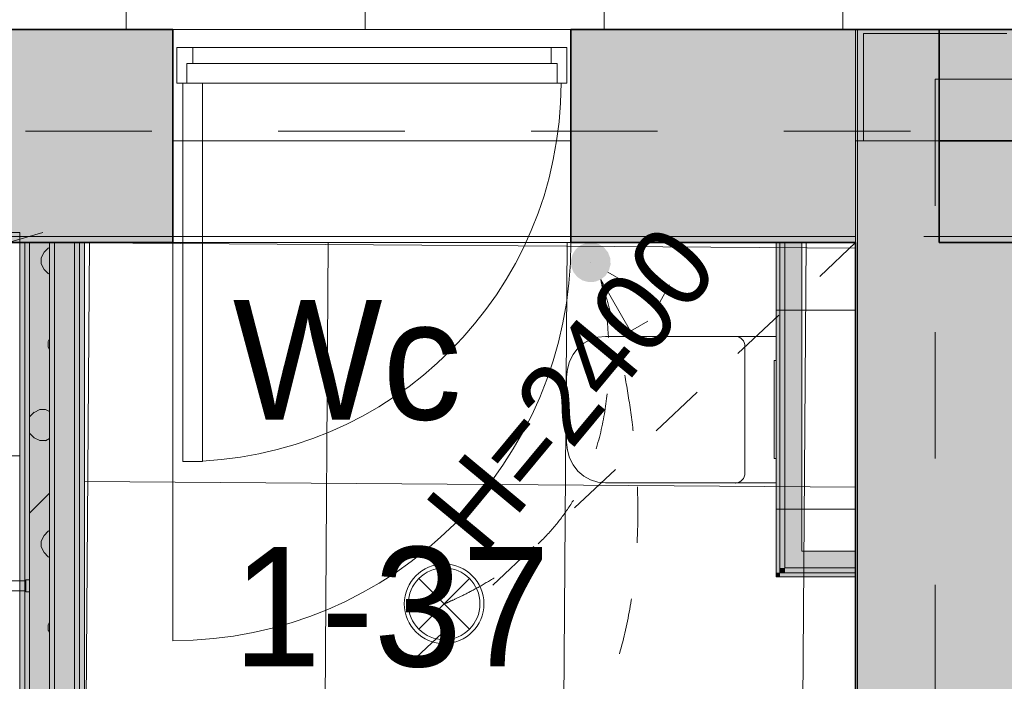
# Model space of a CAD drawing. Header units: millimetres. Extents: x -2932 to 42461, y -10716 to 17298.
# Tile 116 of 168: x 28330 to 30803, y 4883 to 6545. Entities that reach past the tile are written whole.
import ezdxf

# ---------------------------------------------------------------- set-up
doc = ezdxf.new("R2010")
doc.units = ezdxf.units.MM
doc.header["$MEASUREMENT"] = 0
for name, pattern in [('Aligning Line', [635, 317.5, -317.5]), ('Dash', [635, 317.5, -317.5]), ('Dashed', [423.333333, 211.666667, -211.666667]), ('Small Dashed', [282.222222, 141.111111, -141.111111])]:
    doc.linetypes.add(name, pattern=pattern)
for name, color, linetype, lineweight in [('0_Pen_No__2', 8, 'Continuous', 15), ('_Tuletõkketsoon_Pen_No__20', 1, 'Continuous', 0), ('A-FLOR.IFC Model_Pen_No__2', 8, 'Continuous', 15), ('ARCHICAD Doors_Pen_No__19', 255, 'Continuous', 0), ('ARCHICAD Zone Stamps_Pen_No__1', 7, 'Continuous', 13), ('Common Edges_Pen_No__1', 7, 'Continuous', 13), ('Cut Pattern-1_Pen_No__2', 8, 'Continuous', 15), ('Cut Pattern-3_Pen_No__1', 7, 'Continuous', 13), ('Doors-1_Pen_No__1', 7, 'Continuous', 13), ('Doors_Pen_No__1', 7, 'Continuous', 13), ('Grids-2_Pen_No__1', 7, 'Continuous', 13), ('I-WALL.IFC Model_Pen_No__1', 7, 'Continuous', 13), ('I-WALL.IFC Model_Pen_No__2', 8, 'Continuous', 15), ('I-WALL.IFC Model_Pen_No__27', 7, 'Continuous', 35), ('Plan Swing_Pen_No__1', 7, 'Continuous', 13), ('SA_LAGI_Pen_No__1', 7, 'Continuous', 13), ('SA_LAGI_Pen_No__2', 8, 'Continuous', 15), ('SA_SANTEHNIKA_Pen_No__2', 8, 'Continuous', 15), ('SA_VALGUSTI_Pen_No__20', 1, 'Continuous', 0), ('SA_Valgustus_Pen_No__20', 1, 'Continuous', 0), ('Walls-1_Pen_No__1', 7, 'Continuous', 13), ('Walls_Pen_No__1', 7, 'Continuous', 13)]:
    doc.layers.add(name, color=color, linetype=linetype, lineweight=lineweight)
doc.layers.add('I-WALL.IFC Model', color=7, linetype='Continuous')
doc.layers.add('SA_LAGI_Pen_No__102', color=7, linetype='Continuous', lineweight=13, true_color=0xcccccc)
doc.styles.add('GENERATED_STYLE_1', font='txt', dxfattribs={"width": 0.95})
pattern_1 = [(45, (-3e-10, 2e-10), (0, 35.35534), [0.99999, -48.99987]), (315, (3.89, 0.707), (0, 35.35534), [0.99999, -48.99987]), (90, (-0.354, -2.12), (-35.35528, 0), [1.06066, -34.29462]), (71.565, (-0.354, -1.061), (3.16e-05, 35.3553043), [1.118075, -110.685214]), (288.435, (4.596, 2e-10), (-3.16e-05, 35.3553043), [1.118075, -110.685214]), (270, (4.95, -1.06), (35.35528, 0), [1.06066, -34.29462]), (251.565, (4.95, -2.121), (3.16e-05, 35.3553043), [1.118075, -110.685214]), (225, (4.596, -3.182), (0, 35.35534), [0.99999, -48.99987]), (161.565, (1.768, -4.243), (-141.4210514, 35.355386), [1.118075, -110.685214]), (135, (0.707, -3.89), (0, 35.35534), [0.99999, -48.99987]), (108.435, (-3e-10, -3.182), (-3.16e-05, 35.3553043), [1.118075, -110.685214]), (180, (2.83, -4.243), (0, 35.35528), [1.06066, -34.29462]), (198.435, (3.889, -3.889), (141.4210514, 35.355386), [1.118075, -110.685214]), (0, (-7.778, -10.253), (0, 35.35528), [1.06066, -34.29462]), (90, (-9.9, -13.435), (-35.35528, 0), [1.06066, -34.29462]), (71.565, (-9.9, -12.374), (3.16e-05, 35.3553043), [1.118075, -110.685214]), (45, (-9.546, -11.314), (0, 35.35534), [0.99999, -48.99987]), (315, (-5.657, -10.607), (0, 35.35534), [0.99999, -48.99987]), (288.435, (-4.95, -11.314), (-3.16e-05, 35.3553043), [1.118075, -110.685214]), (270, (-4.596, -12.374), (35.35528, 0), [1.06066, -34.29462]), (251.565, (-4.596, -13.435), (3.16e-05, 35.3553043), [1.118075, -110.685214]), (225, (-4.95, -14.496), (0, 35.35534), [0.99999, -48.99987]), (161.565, (-7.778, -15.556), (-141.4210514, 35.355386), [1.118075, -110.685214]), (135, (-8.84, -15.203), (0, 35.35534), [0.99999, -48.99987]), (108.435, (-9.546, -14.496), (-3.16e-05, 35.3553043), [1.118075, -110.685214]), (180, (-6.718, -15.556), (0, 35.35528), [1.06066, -34.29462]), (198.435, (-5.657, -15.203), (141.4210514, 35.355386), [1.118075, -110.685214]), (18.435, (-8.839, -10.607), (70.710443, 35.3553227), [1.118075, -110.685214]), (341.565, (-6.718, -10.253), (-70.710443, 35.3553227), [1.118075, -110.685214]), (0, (13.08, -8.485), (0, 35.35528), [1.06066, -34.29462]), (90, (10.96, -11.667), (-35.35528, 0), [1.06066, -34.29462]), (71.565, (10.96, -10.607), (3.16e-05, 35.3553043), [1.118075, -110.685214]), (45, (11.314, -9.546), (0, 35.35534), [0.99999, -48.99987]), (315, (15.203, -8.84), (0, 35.35534), [0.99999, -48.99987]), (288.435, (15.91, -9.546), (-3.16e-05, 35.3553043), [1.118075, -110.685214]), (270, (16.263, -10.607), (35.35528, 0), [1.06066, -34.29462]), (251.565, (16.263, -11.667), (3.16e-05, 35.3553043), [1.118075, -110.685214]), (225, (15.91, -12.728), (0, 35.35534), [0.99999, -48.99987]), (161.565, (13.081, -13.789), (-141.4210514, 35.355386), [1.118075, -110.685214]), (135, (12.02, -13.435), (0, 35.35534), [0.99999, -48.99987]), (108.435, (11.314, -12.728), (-3.16e-05, 35.3553043), [1.118075, -110.685214]), (180, (14.142, -13.79), (0, 35.35528), [1.06066, -34.29462]), (198.435, (15.203, -13.435), (141.4210514, 35.355386), [1.118075, -110.685214]), (18.435, (12.021, -8.839), (70.710443, 35.3553227), [1.118075, -110.685214]), (341.565, (14.142, -8.485), (-70.710443, 35.3553227), [1.118075, -110.685214]), (0, (1.768, 1.06), (0, 35.35528), [1.06066, -34.29462]), (18.435, (0.707, 0.707), (70.710443, 35.3553227), [1.118075, -110.685214]), (341.565, (2.828, 1.061), (-70.710443, 35.3553227), [1.118075, -110.685214]), (0, (-5.657, 13.79), (0, 35.35528), [1.06066, -34.29462]), (90, (-7.778, 10.607), (-35.35528, 0), [1.06066, -34.29462]), (71.565, (-7.778, 11.667), (3.16e-05, 35.3553043), [1.118075, -110.685214]), (45, (-7.425, 12.728), (0, 35.35534), [0.99999, -48.99987]), (315, (-3.536, 13.435), (0, 35.35534), [0.99999, -48.99987]), (288.435, (-2.828, 12.728), (-3.16e-05, 35.3553043), [1.118075, -110.685214]), (270, (-2.475, 11.667), (35.35528, 0), [1.06066, -34.29462]), (251.565, (-2.475, 10.607), (3.16e-05, 35.3553043), [1.118075, -110.685214]), (225, (-2.828, 9.546), (0, 35.35534), [0.99999, -48.99987]), (161.565, (-5.657, 8.485), (-141.4210514, 35.355386), [1.118075, -110.685214]), (135, (-6.718, 8.84), (0, 35.35534), [0.99999, -48.99987]), (108.435, (-7.425, 9.546), (-3.16e-05, 35.3553043), [1.118075, -110.685214]), (180, (-4.596, 8.485), (0, 35.35528), [1.06066, -34.29462]), (198.435, (-3.536, 8.839), (141.4210514, 35.355386), [1.118075, -110.685214]), (18.435, (-6.718, 13.435), (70.710443, 35.3553227), [1.118075, -110.685214]), (341.565, (-4.596, 13.789), (-70.710443, 35.3553227), [1.118075, -110.685214]), (0, (9.546, 10.96), (0, 35.35528), [1.06066, -34.29462]), (90, (7.425, 7.778), (-35.35528, 0), [1.06066, -34.29462]), (71.565, (7.425, 8.839), (3.16e-05, 35.3553043), [1.118075, -110.685214]), (45, (7.778, 9.9), (0, 35.35534), [0.99999, -48.99987]), (315, (11.667, 10.607), (0, 35.35534), [0.99999, -48.99987]), (288.435, (12.374, 9.9), (-3.16e-05, 35.3553043), [1.118075, -110.685214]), (270, (12.728, 8.84), (35.35528, 0), [1.06066, -34.29462]), (251.565, (12.728, 7.778), (3.16e-05, 35.3553043), [1.118075, -110.685214]), (225, (12.374, 6.718), (0, 35.35534), [0.99999, -48.99987]), (161.565, (9.546, 5.657), (-141.4210514, 35.355386), [1.118075, -110.685214]), (135, (8.485, 6.01), (0, 35.35534), [0.99999, -48.99987]), (108.435, (7.778, 6.718), (-3.16e-05, 35.3553043), [1.118075, -110.685214]), (180, (10.607, 5.657), (0, 35.35528), [1.06066, -34.29462]), (198.435, (11.667, 6.01), (141.4210514, 35.355386), [1.118075, -110.685214]), (18.435, (8.485, 10.607), (70.710443, 35.3553227), [1.118075, -110.685214]), (341.565, (10.607, 10.96), (-70.710443, 35.3553227), [1.118075, -110.685214])]

msp = doc.modelspace()

# ---------------------------------------------------------------- hatches: boundary and pattern name
at = {"layer": 'Cut Pattern-1_Pen_No__2', "linetype": 'Continuous', "lineweight": 15}
for points in [[(28715, 6520), (25770, 6520), (25770, 5985), (28715, 5985)], [(30830, 6520), (29715, 6520), (29715, 5985), (30830, 5985)], [(30430, 0), (30830, 0), (30830, 5985), (30430, 5985)]]:
    msp.add_hatch(color=8, dxfattribs=at).paths.add_polyline_path(points)
h = msp.add_hatch(dxfattribs=at)
h.set_pattern_fill('FP_19_0001', color=8, style=0, pattern_type=2)
h.set_pattern_definition([(180, (-3e-10, 2e-10), (355.6, 355.6), [14.224, -696.974]), (90, (-46.23, 32), (355.6, 355.6), [14.224, -696.974]), (225, (24.9, 17.8), (-355.599, 355.599), [15.087, -487.807]), (206.565, (14.22, 7.11), (355.6, 355.5993), [15.9035, -1574.3865]), (63.435, (-46.23, 46.23), (355.5993, 355.6), [15.9035, -1574.3865]), (45, (-39.1, 60.45), (-355.599, 355.599), [15.087, -487.807]), (26.565, (-28.45, 71.12), (355.6, 355.5993), [15.9035, -1574.3865]), (360, (-14.22, 78.23), (355.6, 355.6), [14.224, -696.974]), (296.565, (24.89, 60.45), (-1066.7965, 1777.9974), [15.9035, -1574.3865]), (270, (32, 46.23), (355.6, 355.6), [14.224, -696.974]), (243.435, (32, 32), (355.5993, 355.6), [15.9035, -1574.3865]), (315, (14.2, 71.1), (355.599, 355.599), [15.087, -487.807]), (333.435, (-3e-10, 78.23), (-1777.9974, 1066.7965), [15.9035, -1574.3865]), (135, (181.36, 24.9), (355.599, 355.599), [15.087, -487.807]), (225, (234.7, 35.56), (-355.599, 355.599), [15.087, -487.807]), (206.565, (224.03, 24.9), (355.6, 355.5993), [15.9035, -1574.3865]), (180, (209.8, 17.78), (355.6, 355.6), [14.224, -696.974]), (90, (163.58, 49.8), (355.6, 355.6), [14.224, -696.974]), (63.435, (163.58, 64.01), (355.5993, 355.6), [15.9035, -1574.3865]), (45, (170.7, 78.23), (-355.599, 355.599), [15.087, -487.807]), (26.565, (181.36, 88.9), (355.6, 355.5993), [15.9035, -1574.3865]), (360, (195.58, 96), (355.6, 355.6), [14.224, -696.974]), (296.565, (234.7, 78.23), (-1066.7965, 1777.9974), [15.9035, -1574.3865]), (270, (241.8, 64), (355.6, 355.6), [14.224, -696.974]), (243.435, (241.8, 49.78), (355.5993, 355.6), [15.9035, -1574.3865]), (315, (224.03, 88.9), (355.599, 355.599), [15.087, -487.807]), (333.435, (209.8, 96.01), (-1777.9974, 1066.7965), [15.9035, -1574.3865]), (153.435, (195.58, 17.78), (-1066.7975, 355.5978), [15.9035, -1574.3865]), (116.565, (170.69, 35.56), (-355.5978, 1066.7975), [15.9035, -1574.3865]), (135, (-46.23, 216.9), (355.599, 355.599), [15.087, -487.807]), (225, (7.1, 227.6), (-355.599, 355.599), [15.087, -487.807]), (206.565, (-3.56, 216.92), (355.6, 355.5993), [15.9035, -1574.3865]), (180, (-17.78, 209.8), (355.6, 355.6), [14.224, -696.974]), (90, (-64, 241.8), (355.6, 355.6), [14.224, -696.974]), (63.435, (-64.01, 256.03), (355.5993, 355.6), [15.9035, -1574.3865]), (45, (-56.9, 270.26), (-355.599, 355.599), [15.087, -487.807]), (26.565, (-46.23, 280.92), (355.6, 355.5993), [15.9035, -1574.3865]), (360, (-32, 288.04), (355.6, 355.6), [14.224, -696.974]), (296.565, (7.11, 270.26), (-1066.7965, 1777.9974), [15.9035, -1574.3865]), (270, (14.22, 256.03), (355.6, 355.6), [14.224, -696.974]), (243.435, (14.22, 241.81), (355.5993, 355.6), [15.9035, -1574.3865]), (315, (-3.56, 280.9), (355.599, 355.599), [15.087, -487.807]), (333.435, (-17.78, 288.04), (-1777.9974, 1066.7965), [15.9035, -1574.3865]), (153.435, (-32, 209.8), (-1066.7975, 355.5978), [15.9035, -1574.3865]), (116.565, (-56.9, 227.58), (-355.5978, 1066.7975), [15.9035, -1574.3865]), (135, (-28.45, 7.1), (355.599, 355.599), [15.087, -487.807]), (153.435, (-14.22, 2e-10), (-1066.7975, 355.5978), [15.9035, -1574.3865]), (116.565, (-39.12, 17.78), (-355.5978, 1066.7975), [15.9035, -1574.3865]), (135, (-81.8, -195.6), (355.599, 355.599), [15.087, -487.807]), (225, (-28.45, -184.9), (-355.599, 355.599), [15.087, -487.807]), (206.565, (-39.12, -195.58), (355.6, 355.5993), [15.9035, -1574.3865]), (180, (-53.34, -202.7), (355.6, 355.6), [14.224, -696.974]), (90, (-99.57, -170.7), (355.6, 355.6), [14.224, -696.974]), (63.435, (-99.57, -156.46), (355.5993, 355.6), [15.9035, -1574.3865]), (45, (-92.46, -142.24), (-355.599, 355.599), [15.087, -487.807]), (26.565, (-81.79, -131.57), (355.6, 355.5993), [15.9035, -1574.3865]), (360, (-67.56, -124.46), (355.6, 355.6), [14.224, -696.974]), (296.565, (-28.45, -142.24), (-1066.7965, 1777.9974), [15.9035, -1574.3865]), (270, (-21.34, -156.46), (355.6, 355.6), [14.224, -696.974]), (243.435, (-21.34, -170.69), (355.5993, 355.6), [15.9035, -1574.3865]), (315, (-39.1, -131.57), (355.599, 355.599), [15.087, -487.807]), (333.435, (-53.34, -124.46), (-1777.9974, 1066.7965), [15.9035, -1574.3865]), (153.435, (-67.56, -202.69), (-1066.7975, 355.5978), [15.9035, -1574.3865]), (116.565, (-92.46, -184.91), (-355.5978, 1066.7975), [15.9035, -1574.3865]), (135, (-206.25, -14.2), (355.599, 355.599), [15.087, -487.807]), (225, (-152.9, -3.55), (-355.599, 355.599), [15.087, -487.807]), (206.565, (-163.58, -14.22), (355.6, 355.5993), [15.9035, -1574.3865]), (180, (-177.8, -21.33), (355.6, 355.6), [14.224, -696.974]), (90, (-224.03, 10.67), (355.6, 355.6), [14.224, -696.974]), (63.435, (-224.03, 24.9), (355.5993, 355.6), [15.9035, -1574.3865]), (45, (-216.9, 39.1), (-355.599, 355.599), [15.087, -487.807]), (26.565, (-206.25, 49.78), (355.6, 355.5993), [15.9035, -1574.3865]), (360, (-192.02, 56.9), (355.6, 355.6), [14.224, -696.974]), (296.565, (-152.9, 39.12), (-1066.7965, 1777.9974), [15.9035, -1574.3865]), (270, (-145.8, 24.9), (355.6, 355.6), [14.224, -696.974]), (243.435, (-145.8, 10.67), (355.5993, 355.6), [15.9035, -1574.3865]), (315, (-163.6, 49.8), (355.599, 355.599), [15.087, -487.807]), (333.435, (-177.8, 56.9), (-1777.9974, 1066.7965), [15.9035, -1574.3865]), (153.435, (-192.02, -21.33), (-1066.7975, 355.5978), [15.9035, -1574.3865]), (116.565, (-216.92, -3.55), (-355.5978, 1066.7975), [15.9035, -1574.3865]), (225, (327.15, 35.56), (-355.599, 355.599), [])])
h.paths.add_polyline_path([(28355.5, 4018.3), (28405.5, 4018.3), (28405.5, 5985), (28355.5, 5985)])
at = {"layer": 'Cut Pattern-3_Pen_No__1', "linetype": 'Continuous', "lineweight": 13}
h = msp.add_hatch(dxfattribs=at)
h.set_pattern_fill('FP_18_0001', style=0, pattern_type=2)
h.set_pattern_definition(pattern_1)
h.paths.add_polyline_path([(28343, 5985), (28330.5, 5985), (28330.5, 3993.3), (28343, 3993.3)])
h = msp.add_hatch(dxfattribs=at)
h.set_pattern_fill('FP_18_0001', style=0, pattern_type=2)
h.set_pattern_definition(pattern_1)
h.paths.add_polyline_path([(28355.5, 4005.8), (28355.5, 5985), (28343, 5985), (28343, 4005.8)])
h = msp.add_hatch(dxfattribs=at)
h.set_pattern_fill('FP_18_0001', style=0, pattern_type=2)
h.set_pattern_definition(pattern_1)
h.paths.add_polyline_path([(28480.5, 4130.8), (28480.5, 5985), (28468, 5985), (28468, 4130.8)])
at = {"layer": 'I-WALL.IFC Model', "linetype": 'Continuous', "lineweight": 0, "true_color": 0x000000}
for points in [[(25770, 6520), (25770, 5985), (28715, 5985), (28715, 6520)], [(29715, 6520), (29715, 5985), (30640, 5985), (30640, 6520)], [(30640, 6520), (30640, 6240), (31510, 6240), (31510, 6520)], [(28343, 4005.8), (28343, 5985), (28330.5, 5985), (28330.5, 4005.8)], [(28343, 4018.3), (28355.5, 4018.3), (28355.5, 5985), (28343, 5985)], [(28355.5, 4068.3), (28405.5, 4068.3), (28405.5, 5985), (28355.5, 5985)], [(28405.5, 4080.8), (28418, 4080.8), (28418, 5985), (28405.5, 5985)], [(28468, 4130.8), (28468, 5985), (28418, 5985), (28418, 4130.8)], [(28468, 4143.3), (28480.5, 4143.3), (28480.5, 5985), (28468, 5985)], [(28493, 4155.8), (28493, 5985), (28480.5, 5985), (28480.5, 4155.8)], [(30240, 5155.5), (30240, 5985), (30230, 5985), (30230, 5155.5)], [(30252.5, 5168), (30252.5, 5985), (30240, 5985), (30240, 5168)], [(30294.5, 5210), (30294.5, 5985), (30252.5, 5985), (30252.5, 5210)], [(30430, 5985), (30430, 0), (30830, 0), (30830, 5985)], [(30252.5, 5210), (30252.5, 5168), (30294.5, 5210)], [(30294.5, 5210), (30252.5, 5168), (30294.5, 5168)], [(30294.5, 5168), (30430, 5168), (30430, 5210), (30294.5, 5210)], [(30230, 5155.5), (30230, 5145.5), (30240, 5155.5)], [(30240, 5155.5), (30230, 5145.5), (30240, 5145.5)], [(30240, 5168), (30240, 5155.5), (30252.5, 5168)], [(30252.5, 5168), (30240, 5155.5), (30252.5, 5155.5)], [(30240, 5145.5), (30430, 5145.5), (30430, 5155.5), (30240, 5155.5)], [(30252.5, 5155.5), (30430, 5155.5), (30430, 5168), (30252.5, 5168)]]:
    msp.add_hatch(color=178, dxfattribs=at).paths.add_polyline_path(points)
at = {"layer": 'SA_LAGI_Pen_No__102', "linetype": 'Continuous', "lineweight": 13, "true_color": 0xcccccc}
h = msp.add_hatch(dxfattribs=at)
h.set_pattern_fill('Grid_60x60_0001', color=254, style=0, pattern_type=2)
h.set_pattern_definition([(9e-12, (6397.8, 6820), (0, 600), []), (90, (6397.8, 6820), (-600, 0), [])])
h.paths.add_polyline_path([(6397.8, 7700), (6397.8, 6520), (33711.3, 6520), (33711.3, 7720), (11870, 7720), (11870, 7905), (8516, 7905), (8516, 7700)])
h = msp.add_hatch(dxfattribs=at)
h.set_pattern_fill('Grid_60x60_0001', color=254, style=0, pattern_type=2)
h.set_pattern_definition([(180, (26182.7, 4248.7), (0, 600), []), (270, (26182.7, 4248.7), (600, 0), [])])
h.paths.add_polyline_path([(22070, 6010), (22070, 4476), (22670, 4478.5), (22670, 4360), (19588, 4360), (19575.5, 4360), (19575.5, 3460), (28330.5, 3460), (28330.5, 6010)])
h = msp.add_hatch(dxfattribs=at)
h.set_pattern_fill('Grid_60x60_0001', color=254, style=0, pattern_type=2)
h.set_pattern_definition([(359.593, (29696.5, 4775.5), (4.26, 599.98), []), (89.593, (29696.5, 4775.5), (-599.98, 4.26), [])])
h.paths.add_polyline_path([(28493, 4155.8), (30430, 4155.8), (30430, 5985), (28493, 5985)])
at = {"layer": 'SA_Valgustus_Pen_No__20', "linetype": 'Continuous', "lineweight": 0}
for points in [[(29754.3, 5984.2), (29770, 5985), (29764.7, 5935.3)], [(29770, 5985), (29785.1, 5981), (29764.7, 5935.3)], [(29719.1, 5955.6), (29727.6, 5968.7), (29764.7, 5935.3)], [(29727.6, 5968.7), (29739.7, 5978.6), (29764.7, 5935.3)], [(29739.7, 5978.6), (29754.3, 5984.2), (29764.7, 5935.3)], [(29785.1, 5981), (29798.2, 5972.4), (29764.7, 5935.3)], [(29798.2, 5972.4), (29808, 5960.3), (29764.7, 5935.3)], [(29808, 5960.3), (29813.6, 5945.7), (29764.7, 5935.3)], [(29715, 5940.5), (29719.1, 5955.6), (29764.7, 5935.3)], [(29715.8, 5924.9), (29715, 5940.5), (29764.7, 5935.3)], [(29721.4, 5910.3), (29715.8, 5924.9), (29764.7, 5935.3)], [(29731.3, 5898.1), (29721.4, 5910.3), (29764.7, 5935.3)], [(29744.4, 5889.6), (29731.3, 5898.1), (29764.7, 5935.3)], [(29759.5, 5885.6), (29744.4, 5889.6), (29764.7, 5935.3)], [(29775.1, 5886.4), (29759.5, 5885.6), (29764.7, 5935.3)], [(29813.6, 5945.7), (29814.5, 5930.1), (29764.7, 5935.3)], [(29789.7, 5892), (29775.1, 5886.4), (29764.7, 5935.3)], [(29801.9, 5901.8), (29789.7, 5892), (29764.7, 5935.3)], [(29810.4, 5914.9), (29801.9, 5901.8), (29764.7, 5935.3)], [(29814.5, 5930.1), (29810.4, 5914.9), (29764.7, 5935.3)]]:
    msp.add_hatch(color=1, dxfattribs=at).paths.add_polyline_path(points)

# ---------------------------------------------------------------- linework, layer by layer
at = {"layer": '0_Pen_No__2', "color": 8, "linetype": 'Continuous', "lineweight": 15}
for p, q in [((28345.5, 5135.1), (28278, 5135.1)), ((28345.5, 5137.6), (28345.5, 5107.6)), ((28355.5, 5137.6), (28345.5, 5137.6)), ((28345.5, 5110.1), (28345.5, 5135.1)), ((28355.5, 5107.6), (28355.5, 5137.6)), ((28278, 5110.1), (28345.5, 5110.1)), ((28345.5, 5107.6), (28355.5, 5107.6))]:
    msp.add_line(p, q, dxfattribs=at)
at = {"layer": '_Tuletõkketsoon_Pen_No__20', "color": 1, "linetype": 'Dash', "lineweight": 0}
for p, q in [((30630, 6395), (33865, 6395)), ((30630, 6395), (30630, -620)), ((21995, 6265), (30630, 6265))]:
    msp.add_line(p, q, dxfattribs=at)
at = {"layer": 'A-FLOR.IFC Model_Pen_No__2', "color": 8, "linetype": 'Continuous', "lineweight": 15, "flags": 128}
msp.add_lwpolyline([(-100, 6430), (0, 6430), (0, 0), (30435, 0), (30435, 6520), (38315, 6520), (38315, 12500), (12000, 12500), (12000, 7875), (8430, 7875), (8430, 12496.2), (2165, 12496.2), (2165, 11220), (-100, 11220)], close=True, dxfattribs=at)
at = {"layer": 'A-FLOR.IFC Model_Pen_No__2', "color": 8, "linetype": 'Dashed', "lineweight": 15, "flags": 128}
msp.add_lwpolyline([(0, 0), (30430, 0), (30430, 6520), (33865, 6520), (33865, 0), (38600, 0), (38600, 5615), (38315, 5615), (38315, 12500), (12000, 12500), (12000, 7905), (8430, 7905), (8430, 12496.2), (2165, 12496.2), (2165, 6180), (0, 6180)], close=True, dxfattribs=at)
at = {"layer": 'ARCHICAD Doors_Pen_No__19', "color": 255, "linetype": 'Continuous', "lineweight": 0}
msp.add_line((28715, 5985), (28715, 4985), dxfattribs=at)
msp.add_arc((28715, 5985), 1000, 270, 0, dxfattribs=at)
at = {"layer": 'Common Edges_Pen_No__1', "color": 7, "linetype": 'Continuous', "lineweight": 13}
for p, q in [((28493, 5985), (28330.5, 5985)), ((28343, 4005.8), (28343, 5985)), ((28355.5, 3435), (28355.5, 5985)), ((28405.5, 4018.3), (28405.5, 5985)), ((28418, 4080.8), (28418, 5985)), ((28468, 4080.8), (28468, 5985)), ((28480.5, 4143.3), (28480.5, 5985))]:
    msp.add_line(p, q, dxfattribs=at)
at = {"layer": 'Doors-1_Pen_No__1', "color": 7, "linetype": 'Continuous', "lineweight": 13}
for p, q in [((28765, 6475), (28725, 6475)), ((28725, 6475), (28725, 6385)), ((28765, 6435), (28765, 6475)), ((29705, 6475), (29665, 6475)), ((29665, 6475), (29665, 6435)), ((29705, 6385), (29705, 6475)), ((28750, 6385), (28750, 6435)), ((28750, 6435), (28765, 6435)), ((29665, 6435), (29680, 6435)), ((29680, 6435), (29680, 6385)), ((28725, 6385), (28740, 6385)), ((28790, 6385), (28740, 6385)), ((28740, 6385), (28740, 5435)), ((28790, 5435), (28790, 6385)), ((29680, 6385), (29705, 6385)), ((28740, 5435), (28790, 5435))]:
    msp.add_line(p, q, dxfattribs=at)
at = {"layer": 'Doors_Pen_No__1', "color": 7, "linetype": 'Continuous', "lineweight": 13}
for p, q in [((28765, 6475), (29665, 6475)), ((29665, 6435), (28765, 6435)), ((28790, 6385), (29680, 6385))]:
    msp.add_line(p, q, dxfattribs=at)
at = {"layer": 'Grids-2_Pen_No__1', "color": 7, "linetype": 'Aligning Line', "lineweight": 13}
msp.add_line((121.4, 6000), (38421.6, 6000), dxfattribs=at)
at = {"layer": 'I-WALL.IFC Model_Pen_No__1', "color": 7, "linetype": 'Continuous', "lineweight": 13}
for p, q in [((28343, 5985), (28343, 4018.3)), ((28355.5, 5985), (28355.5, 4068.3)), ((28405.5, 5985), (28405.5, 4080.8)), ((28418, 5985), (28418, 4130.8)), ((28468, 5985), (28468, 4143.3)), ((28480.5, 5985), (28480.5, 4155.8)), ((30240, 5155.5), (30240, 5985)), ((30252.5, 5168), (30252.5, 5985)), ((30240, 5155.5), (30252.5, 5155.5)), ((30240, 5155.5), (30252.5, 5155.5)), ((30252.5, 5168), (30294.5, 5168)), ((30252.5, 5168), (30294.5, 5168)), ((30252.5, 5155.5), (30430, 5155.5)), ((30294.5, 5168), (30430, 5168))]:
    msp.add_line(p, q, dxfattribs=at)
at = {"layer": 'I-WALL.IFC Model_Pen_No__1', "color": 7, "linetype": 'Continuous', "lineweight": 13, "flags": 128}
for points in [[(28330.5, 5985), (28330.5, 4005.8)], [(28330.5, 5985), (28343, 5985)], [(28343, 5985), (28355.5, 5985)], [(28355.5, 5985), (28405.5, 5985)], [(28405.5, 5985), (28418, 5985)], [(28418, 5985), (28468, 5985)], [(28468, 5985), (28480.5, 5985)], [(28480.5, 5985), (28493, 5985)], [(28493, 4155.8), (28493, 5985)], [(30240, 5985), (30230, 5985)], [(30230, 5985), (30230, 5145.5)], [(30252.5, 5985), (30240, 5985)], [(30294.5, 5985), (30252.5, 5985)], [(30294.5, 5210), (30294.5, 5985)], [(30430, 5210), (30294.5, 5210)], [(30430, 5168), (30430, 5210)], [(30230, 5145.5), (30240, 5145.5)], [(30240, 5145.5), (30430, 5145.5)], [(30430, 5155.5), (30430, 5168)], [(30430, 5145.5), (30430, 5155.5)]]:
    msp.add_lwpolyline(points, dxfattribs=at)
at = {"layer": 'I-WALL.IFC Model_Pen_No__2', "color": 8, "linetype": 'Continuous', "lineweight": 15}
for p, q in [((6397.8, 6520), (30430, 6520)), ((29715, 6520), (28715, 6520)), ((30430, 6510), (30430, 6520)), ((30430, 6520), (30810, 6520)), ((30430, 6520), (30430, 6240)), ((30430, 6000), (30430, 6510)), ((30810, 6510), (30450, 6510)), ((30450, 6510), (30450, 6240)), ((28715, 6240), (29715, 6240)), ((30450, 6240), (30430, 6240)), ((30810, 6240), (30450, 6240)), ((28330.5, 6000), (21570, 6000)), ((28446.5, 6000), (28330.5, 6000)), ((30430, 6000), (28446.5, 6000))]:
    msp.add_line(p, q, dxfattribs=at)
at = {"layer": 'I-WALL.IFC Model_Pen_No__27', "color": 7, "linetype": 'Continuous', "lineweight": 35}
for p, q in [((28715, 5985), (28715, 6520)), ((29715, 5985), (29715, 6520))]:
    msp.add_line(p, q, dxfattribs=at)
at = {"layer": 'I-WALL.IFC Model_Pen_No__27', "color": 7, "linetype": 'Continuous', "lineweight": 35, "flags": 128}
for points in [[(28715, 6520), (25770, 6520)], [(30640, 6520), (29715, 6520)], [(31510, 6520), (30640, 6520)], [(30640, 6520), (30640, 6240)], [(30640, 5985), (30640, 6520)], [(30640, 6240), (31510, 6240)], [(25770, 5985), (28715, 5985)], [(29715, 5985), (30430, 5985)], [(30430, 5985), (30430, 0)], [(30830, 5985), (30640, 5985)]]:
    msp.add_lwpolyline(points, dxfattribs=at)
at = {"layer": 'Plan Swing_Pen_No__1', "color": 7, "linetype": 'Continuous', "lineweight": 13}
msp.add_arc((28740, 6385), 950, 270, 0, dxfattribs=at)
at = {"layer": 'SA_LAGI_Pen_No__1', "color": 7, "linetype": 'Small Dashed', "lineweight": 13}
for p, q in [((19582, 3470), (28388.5, 6010)), ((28493, 4155.8), (30430, 5985))]:
    msp.add_line(p, q, dxfattribs=at)
at = {"layer": 'SA_LAGI_Pen_No__2', "color": 8, "linetype": 'Continuous', "lineweight": 15, "flags": 128}
for points in [[(6397.8, 7700), (8516, 7700), (8516, 7905), (11870, 7905), (11870, 7720), (33711.3, 7720), (33711.3, 6520), (6397.8, 6520)], [(22070, 6010), (28330.5, 6010), (28330.5, 3460), (19575.5, 3460), (19575.5, 4360), (19588, 4360), (22670, 4360), (22670, 4478.5), (22070, 4476)], [(28493, 4155.8), (30430, 4155.8), (30430, 5985), (28493, 5985)]]:
    msp.add_lwpolyline(points, close=True, dxfattribs=at)
at = {"layer": 'SA_SANTEHNIKA_Pen_No__2', "color": 8, "linetype": 'Continuous', "lineweight": 15}
for p, q in [((30230, 5315.3), (30230, 5815.3)), ((30230, 5815.3), (30430, 5815.3)), ((30430, 5315.3), (30430, 5815.3)), ((29747.3, 5732), (29764.1, 5741.5)), ((29764.1, 5741.5), (29782.4, 5747.3)), ((29782.4, 5747.3), (29801.4, 5749.3)), ((29801.4, 5749.3), (30230, 5749.3)), ((30230, 5749.3), (30230, 5381.3)), ((29720.4, 5703.8), (29732.5, 5719.3)), ((29732.5, 5719.3), (29747.3, 5732)), ((30152.1, 5723.7), (30152.1, 5565.3)), ((29711.4, 5686.1), (29720.4, 5703.8)), ((30225, 5688.3), (30230, 5688.3)), ((30225, 5442.3), (30225, 5688.3)), ((30230, 5688.3), (30230, 5442.3)), ((29704, 5647), (29705.9, 5667)), ((29705.9, 5667), (29711.4, 5686.1)), ((29704, 5483.5), (29704, 5647)), ((30152.1, 5565.3), (30152.1, 5406.8)), ((29705.9, 5463.5), (29704, 5483.5)), ((29711.4, 5444.4), (29705.9, 5463.5)), ((29720.4, 5426.7), (29711.4, 5444.4)), ((30230, 5442.3), (30225, 5442.3)), ((29732.5, 5411.2), (29720.4, 5426.7)), ((29747.3, 5398.5), (29732.5, 5411.2)), ((29764.1, 5389), (29747.3, 5398.5)), ((29782.4, 5383.2), (29764.1, 5389)), ((29801.4, 5381.3), (29782.4, 5383.2)), ((30230, 5381.3), (29801.4, 5381.3)), ((30230, 5315.3), (30430, 5315.3))]:
    msp.add_line(p, q, dxfattribs=at)
for centre, start_param, end_param in [((30127.7, 5723.7), 4.712389, 6.283185), ((30127.7, 5406.8), 3.141593, 4.712389)]:
    msp.add_ellipse(centre, major_axis=(0, 25.6), ratio=0.952899, start_param=start_param, end_param=end_param, dxfattribs=at)
for p in [(30152.1, 5723.7), (30127.7, 5381.3)]:
    msp.add_point(p, dxfattribs=at)
at = {"layer": 'SA_VALGUSTI_Pen_No__20', "color": 1, "linetype": 'Continuous', "lineweight": 0}
for q in [(29332.9, 5141.3), (29460.2, 5141.3), (29332.9, 5014), (29460.2, 5014)]:
    msp.add_line((29396.5, 5077.6), q, dxfattribs=at)
msp.add_circle((29396.5, 5077.6), 90, dxfattribs=at)
for start, end in [(0, 180), (180, 0)]:
    msp.add_arc((29396.5, 5077.6), 100, start, end, dxfattribs=at)
at = {"layer": 'SA_VALGUSTI_Pen_No__20', "color": 1, "linetype": 'Small Dashed', "lineweight": 0}
for points in [[(29012.6, 4275.3), (29012.6, 4275.3), (29269.6, 4318.4), (29480.5, 4456.9), (30141, 4890.7), (29789.7, 5892), (29789.7, 5892)], [(29396.5, 5077.6), (29396.5, 5077.6), (29559.9, 5140.1), (29669.5, 5266.9), (29884.4, 5515.4), (29789.7, 5892), (29789.7, 5892)]]:
    msp.add_open_spline(points, degree=3, knots=[0, 0, 0, 0, 1, 1, 1, 2, 2, 2, 2], dxfattribs=at)
at = {"layer": 'SA_Valgustus_Pen_No__20', "color": 1, "linetype": 'Continuous', "lineweight": 0}
for p, q in [((29764.7, 5935.3), (29764.8, 5935.3)), ((29789.7, 5892), (29864.7, 5762.1)), ((29808, 5910.3), (29937.9, 5835.3)), ((29937.9, 5835.3), (29962.9, 5878.6)), ((29864.7, 5762.1), (29908, 5787.1))]:
    msp.add_line(p, q, dxfattribs=at)
at = {"layer": 'Walls-1_Pen_No__1', "color": 7, "linetype": 'Continuous', "lineweight": 13}
for p, q in [((28715, 6520), (25770, 6520)), ((28715, 5985), (28715, 6520)), ((31510, 6520), (29715, 6520)), ((29715, 6520), (29715, 5985)), ((25770, 5985), (28330.5, 5985)), ((28330.5, 5985), (28330.5, 3344)), ((28493, 4155.8), (28493, 5985)), ((28493, 5985), (28715, 5985)), ((29715, 5985), (30430, 5985)), ((30430, 5985), (30430, 4155.8))]:
    msp.add_line(p, q, dxfattribs=at)
at = {"layer": 'Walls_Pen_No__1', "color": 7, "linetype": 'Continuous', "lineweight": 13}
for p, q in [((28715, 6520), (29715, 6520)), ((28740, 5985), (28715, 5985)), ((29715, 5985), (28790, 5985)), ((30230, 5145.5), (30230, 5985)), ((30294.5, 5985), (30294.5, 5210)), ((30294.5, 5210), (30430, 5210)), ((30430, 5145.5), (30230, 5145.5))]:
    msp.add_line(p, q, dxfattribs=at)

# ---------------------------------------------------------------- texts
at = {"layer": 'ARCHICAD Zone Stamps_Pen_No__1', "color": 7, "lineweight": 13, "char_height": 300, "attachment_point": 1, "style": 'GENERATED_STYLE_1'}
for s, insert in [('\\A1;{\\pql;\\pt0;\\fSwis721 Lt BT|b0|i0|c0|p34;Wc}', (28865.8, 5840.4)), ('\\A1;{\\pql;\\pt0;\\fSwis721 Lt BT|b0|i0|c0|p34;1-37}', (28865.8, 5220.4))]:
    msp.add_mtext(s, dxfattribs=dict(at, insert=insert))
at = {"layer": 'SA_LAGI_Pen_No__1', "color": 7, "linetype": 'Continuous', "lineweight": 13, "insert": (29639.3, 5683.2), "char_height": 200, "attachment_point": 2, "rotation": 50.2796, "style": 'GENERATED_STYLE_1'}
msp.add_mtext('\\A1;{\\pqc;\\fSwis721 Lt BT|b0|i0|c0|p34;H=2400}', dxfattribs=at)

doc.saveas('drawing.dxf')
